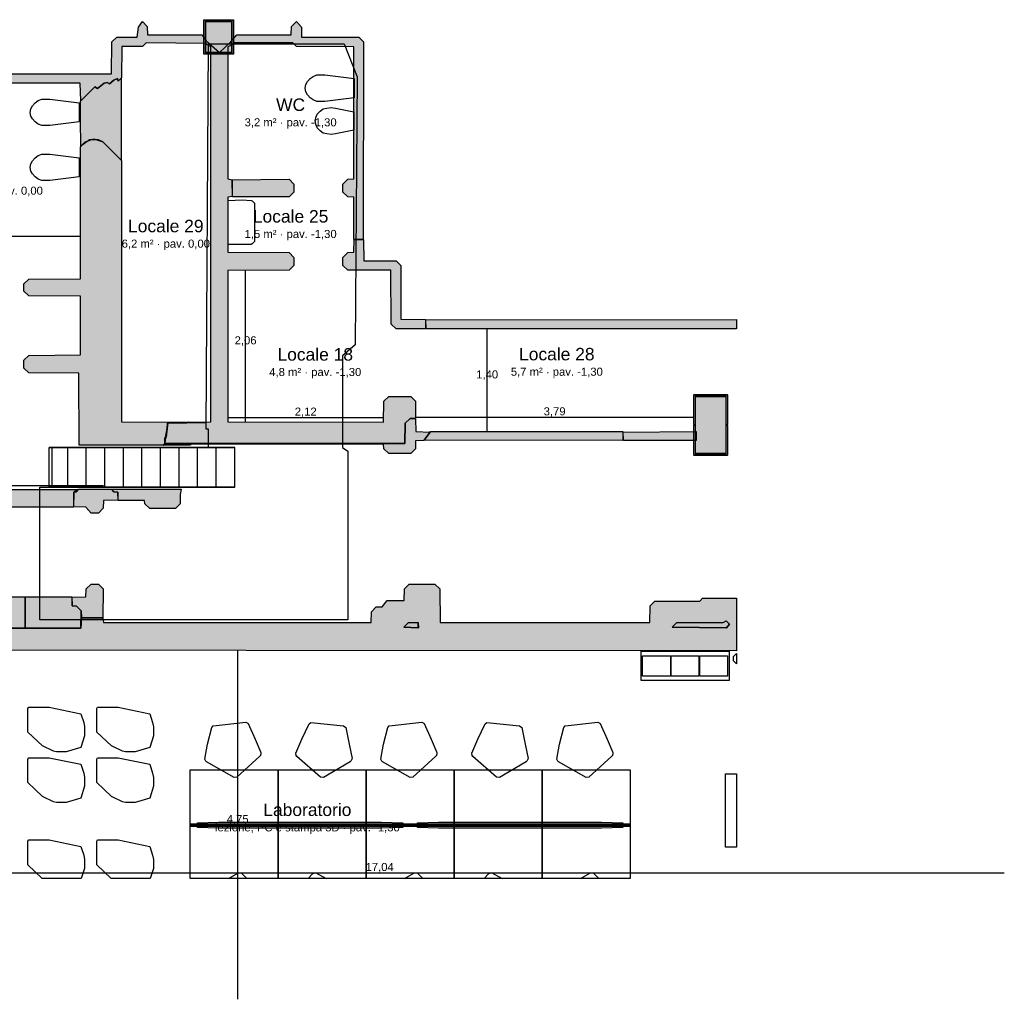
# Model space of a CAD drawing. Header units: millimetres. Extents: x -18533 to 137888, y -83624 to 7711.
# Tile 27 of 40: x 78578 to 92004, y -42674 to -29319. Entities that reach past the tile are written whole.
import ezdxf
from ezdxf.enums import TextEntityAlignment as Align

# ---------------------------------------------------------------- set-up
doc = ezdxf.new("R2010")
doc.units = ezdxf.units.MM
for name, color, linetype in [('A-ARREDI', 9, 'Continuous'), ('A-MISURE', 40, 'Continuous'), ('A-MURI-ESISTENTI', 7, 'Continuous'), ('A-MURI-NUOVI', 40, 'Continuous'), ('A-PILASTRI', 8, 'Continuous'), ('A-SCALE', 8, 'Continuous'), ('A-SOPPALCO-PROIEZIONE', 8, 'Continuous'), ('A-TESTI', 7, 'Continuous')]:
    doc.layers.add(name, color=color, linetype=linetype)
doc.styles.add('VISIO', font='arial.ttf')

msp = doc.modelspace()

# ---------------------------------------------------------------- hatches: boundary and pattern name
at = {"layer": 'A-MURI-ESISTENTI'}
for points in [[(76955, -30810), (76950, -29725), (75790, -29725), (75785, -34367), (75560, -34382), (75550, -29775), (71650, -29775), (71650, -29645), (75670, -29645), (75720, -29595), (76150, -29595), (76155, -29410), (76220, -29345), (76285, -29410), (76290, -29555), (78200, -29555), (78205, -29410), (78270, -29345), (78335, -29410), (78335, -29620), (78270, -29685), (77090, -29685), (77090, -30055), (79830, -30055), (79835, -29620), (79900, -29555), (80180, -29555), (80197, -29419), (80250, -29345), (80315, -29410), (80320, -29525), (81060, -29525), (81115, -29600), (81110, -29645), (80300, -29635), (80250, -29685), (79970, -29685), (79965, -30110), (79920, -30155), (79909, -30122), (79860, -30145), (79800, -30195), (79770, -30175), (79730, -30185), (79640, -30255), (79600, -30235), (79410, -30425), (79400, -30185), (77190, -30185), (77185, -30800), (77150, -30815), (76955, -30810)], [(83135, -32310), (83135, -31740), (83050, -31735), (82985, -31670), (82985, -31560), (83050, -31495), (83135, -31490), (83135, -29690), (82350, -29685), (82300, -29635), (81500, -29635), (81480, -29655), (81458, -29622), (81540, -29525), (82280, -29525), (82285, -29410), (82350, -29345), (82419, -29419), (82420, -29555), (83200, -29555), (83265, -29620), (83260, -32315), (83135, -32310)], [(80555, -35090), (80567, -35014), (80575, -35010), (80587, -34892), (80599, -34820), (81115, -34810), (80876, -34808), (81185, -34800), (81185, -29690), (81115, -29650), (81120, -29605), (81300, -29765), (81458, -29622), (81475, -29660), (81415, -29690), (81415, -31490), (81475, -31500), (81475, -31730), (81415, -31740), (81415, -32490), (82250, -32495), (82315, -32560), (82315, -32670), (82250, -32735), (81415, -32740), (81415, -34800), (83540, -34805), (83545, -34520), (83610, -34455), (83910, -34455), (83975, -34520), (83975, -34750), (83900, -34755), (83835, -34820), (83830, -35095), (80555, -35090)], [(80600, -34815), (80599, -34820), (80595, -34820), (80587, -34892), (80567, -35014), (80555, -35020), (80555, -35090), (80555, -35100), (80535, -35120), (79388, -35120), (79385, -34140), (78700, -34135), (78635, -34070), (78635, -33960), (78700, -33895), (79405, -33890), (79405, -33090), (78700, -33085), (78635, -33020), (78635, -32920), (78700, -32855), (79405, -32850), (79405, -31050), (79470, -30985), (79590, -30945), (79710, -30985), (79965, -31240), (79965, -34800), (80876, -34808), (80600, -34815)], [(81480, -31735), (81475, -31500), (82250, -31495), (82315, -31560), (82315, -31670), (82250, -31735), (81480, -31735)], [(83710, -33535), (83645, -33470), (83640, -32735), (83050, -32735), (82985, -32670), (82985, -32560), (83050, -32495), (83135, -32490), (83140, -32315), (83265, -32320), (83270, -32605), (83710, -32605), (83775, -32670), (83775, -33400), (84110, -33405), (84110, -33535), (83710, -33535)], [(84120, -33535), (84115, -33410), (88350, -33408), (88350, -33535), (84120, -33535)], [(83835, -34820), (83900, -34755), (83975, -34760), (83980, -34935), (84175, -34940), (84090, -35055), (83975, -35060), (83975, -35170), (83910, -35235), (83610, -35235), (83545, -35170), (83540, -35105), (80910, -35105), (80907, -35120), (80535, -35120), (80555, -35110), (80555, -35100), (80560, -35095), (83830, -35095), (83835, -34820)], [(80587, -34892), (80575, -35010), (80567, -35014), (80587, -34892)], [(80587, -34892), (80595, -34820), (80599, -34820), (80587, -34892)], [(80876, -34808), (81115, -34810), (80599, -34820), (80600, -34815), (80876, -34808)], [(80555, -35090), (80555, -35020), (80567, -35014), (80555, -35090)], [(86810, -35055), (86805, -34940), (87800, -34935), (87800, -35055), (86810, -35055)], [(80555, -35100), (80555, -35110), (80535, -35120), (80555, -35100)], [(83830, -35095), (80560, -35095), (80555, -35100), (80555, -35090), (83830, -35095)], [(78040, -35965), (77985, -35910), (78042, -35900), (78042, -35799), (77975, -35790), (78040, -35725), (79370, -35725), (79315, -35760), (79310, -35965), (78040, -35965)], [(79860, -35755), (79915, -35760), (79915, -35870), (79720, -35875), (79715, -35980), (79650, -36045), (79550, -36045), (79480, -35965), (79315, -35960), (79315, -35760), (79350, -35755), (79385, -35720), (79829, -35720), (79860, -35755)], [(80350, -35985), (80285, -35920), (80280, -35875), (79920, -35875), (79915, -35760), (79860, -35755), (79829, -35720), (80780, -35720), (80765, -35790), (80765, -35920), (80700, -35985), (80350, -35985)], [(74680, -37615), (74680, -37620), (74675, -37620), (74675, -41025), (74235, -41025), (74235, -37250), (74300, -37185), (75550, -37185), (75555, -37090), (75620, -37025), (75720, -37025), (75785, -37090), (75790, -37185), (78650, -37185), (78650, -37615), (74680, -37615)], [(74680, -37620), (78650, -37616), (79410, -37615), (79420, -37475), (79710, -37475), (79720, -37535), (83370, -37535), (83375, -37390), (83440, -37325), (83520, -37325), (83590, -37235), (83820, -37235), (83825, -37080), (83890, -37015), (84240, -37015), (84305, -37080), (84310, -37535), (87170, -37535), (87175, -37310), (87240, -37245), (87850, -37245), (87890, -37205), (88350, -37205), (88350, -37925), (74970, -37915), (74966, -41025), (74676, -41025), (74680, -37620)], [(79420, -37475), (79415, -37380), (79350, -37315), (79295, -37310), (79295, -37190), (79480, -37185), (79485, -37080), (79550, -37015), (79650, -37015), (79715, -37080), (79710, -37475), (79420, -37475)], [(78650, -37615), (78650, -37185), (79290, -37185), (79295, -37310), (79350, -37315), (79415, -37380), (79410, -37615), (78650, -37615)], [(79410, -37615), (79415, -37380), (79420, -37475), (79410, -37615)], [(83815, -37600), (83880, -37535), (84010, -37535), (84010, -37610), (83815, -37600)], [(84015, -37610), (84010, -37610), (84010, -37535), (84015, -37610)], [(87475, -37600), (87540, -37535), (88170, -37535), (88210, -37515), (88255, -37560), (88214, -37610), (87475, -37600)], [(88215, -37610), (88214, -37610), (88255, -37560), (88215, -37610)], [(78650, -37615), (78650, -37616), (74680, -37620), (74680, -37615), (78650, -37615)], [(79410, -37615), (78650, -37616), (78650, -37615), (79410, -37615)], [(84010, -37610), (84010, -37615), (83815, -37600), (84010, -37610)], [(88214, -37610), (88210, -37615), (87475, -37600), (88214, -37610)]]:
    msp.add_hatch(color=7, dxfattribs=at).paths.add_polyline_path(points)
at = {"layer": 'A-MURI-NUOVI'}
for points in [[(79710, -30985), (79650, -30955), (79530, -30955), (79410, -31045), (79405, -30680), (79405, -30430), (79600, -30235), (79640, -30255), (79730, -30185), (79770, -30175), (79800, -30195), (79860, -30145), (79909, -30122), (79920, -30155), (79960, -30115), (79960, -31235), (79710, -30985)], [(84095, -35050), (84180, -34935), (86800, -34935), (86800, -35055), (84095, -35050)]]:
    msp.add_hatch(color=40, dxfattribs=at).paths.add_polyline_path(points)
at = {"layer": 'A-PILASTRI'}
for points in [[(81108, -29791), (81094, -29791), (81090, -29787), (81090, -29323), (81094, -29319), (81108, -29319), (81108, -29791)], [(81116, -29337), (81116, -29323), (81120, -29319), (81462, -29319), (81466, -29323), (81466, -29337), (81116, -29337)], [(81466, -29765), (81116, -29765), (81116, -29345), (81466, -29345), (81466, -29765)], [(81474, -29319), (81488, -29319), (81492, -29323), (81492, -29787), (81488, -29791), (81474, -29791), (81474, -29319)], [(81466, -29773), (81466, -29787), (81462, -29791), (81120, -29791), (81116, -29787), (81116, -29773), (81466, -29773)], [(87787, -34842), (87773, -34842), (87769, -34838), (87769, -34433), (87773, -34429), (87787, -34429), (87787, -34842)], [(87795, -34447), (87795, -34433), (87799, -34429), (88201, -34429), (88205, -34433), (88205, -34447), (87795, -34447)], [(88205, -35235), (87795, -35235), (87795, -34455), (88205, -34455), (88205, -35235)], [(88213, -34429), (88227, -34429), (88231, -34433), (88231, -34838), (88227, -34842), (88213, -34842), (88213, -34429)], [(87787, -35261), (87773, -35261), (87769, -35257), (87769, -34852), (87773, -34848), (87787, -34848), (87787, -35261)], [(88213, -34848), (88227, -34848), (88231, -34852), (88231, -35257), (88227, -35261), (88213, -35261), (88213, -34848)], [(88205, -35243), (88205, -35257), (88201, -35261), (87799, -35261), (87795, -35257), (87795, -35243), (88205, -35243)]]:
    msp.add_hatch(color=8, dxfattribs=at).paths.add_polyline_path(points)

# ---------------------------------------------------------------- linework, layer by layer
at = {"layer": 'A-ARREDI'}
for points in [[(83140, -30122), (83140, -30382), (82740, -30432), (82630, -30432), (82580, -30412), (82540, -30382), (82500, -30342), (82480, -30302), (82470, -30252), (82480, -30202), (82500, -30162), (82540, -30122), (82580, -30092), (82630, -30072), (82740, -30072), (83140, -30122)], [(79390, -30452), (79390, -30712), (78990, -30762), (78880, -30762), (78830, -30742), (78790, -30712), (78750, -30672), (78730, -30632), (78720, -30582), (78730, -30532), (78750, -30492), (78790, -30452), (78830, -30422), (78880, -30402), (78990, -30402), (79390, -30452)], [(82886, -30525), (83136, -30575), (83136, -30825), (82886, -30875), (82826, -30885), (82766, -30875), (82716, -30865), (82676, -30835), (82636, -30795), (82616, -30745), (82606, -30695), (82616, -30655), (82636, -30605), (82676, -30565), (82716, -30535), (82766, -30525), (82826, -30515), (82886, -30525)], [(79390, -31202), (79390, -31462), (78990, -31512), (78880, -31512), (78830, -31492), (78790, -31462), (78750, -31422), (78730, -31382), (78720, -31332), (78730, -31282), (78750, -31242), (78790, -31202), (78830, -31172), (78880, -31152), (78990, -31152), (79390, -31202)], [(81420, -31782), (81612, -31774), (81732, -31782), (81748, -31790), (81780, -31822), (81780, -32342), (81748, -32374), (81732, -32382), (81420, -32382), (81420, -31782)], [(88250, -38330), (87050, -38330), (87050, -37930), (88250, -37930), (88250, -38330)], [(88250, -38330), (87050, -38330), (87050, -37930), (88250, -37930), (88250, -38330)], [(87450, -38270), (87070, -38270), (87070, -37990), (87450, -37990), (87450, -38270)], [(87450, -38270), (87070, -38270), (87070, -37990), (87450, -37990), (87450, -38270)], [(87450, -38270), (87070, -38270), (87070, -37990), (87450, -37990), (87450, -38270)], [(87450, -38270), (87070, -38270), (87070, -37990), (87450, -37990), (87450, -38270)], [(87840, -38270), (87460, -38270), (87460, -37990), (87840, -37990), (87840, -38270)], [(87840, -38270), (87460, -38270), (87460, -37990), (87840, -37990), (87840, -38270)], [(87840, -38270), (87460, -38270), (87460, -37990), (87840, -37990), (87840, -38270)], [(87840, -38270), (87460, -38270), (87460, -37990), (87840, -37990), (87840, -38270)], [(88230, -38270), (87850, -38270), (87850, -37990), (88230, -37990), (88230, -38270)], [(88230, -38270), (87850, -38270), (87850, -37990), (88230, -37990), (88230, -38270)], [(88230, -38270), (87850, -38270), (87850, -37990), (88230, -37990), (88230, -38270)], [(88230, -38270), (87850, -38270), (87850, -37990), (88230, -37990), (88230, -38270)], [(88310, -38060), (88310, -38000), (88350, -37960), (88350, -38100), (88310, -38060)], [(88310, -38060), (88310, -38000), (88350, -37960), (88350, -38100), (88310, -38060)], [(79410, -39240), (79210, -39300), (79080, -39300), (79040, -39290), (78890, -39220), (78690, -39030), (78690, -38710), (78700, -38690), (78980, -38690), (79410, -38780), (79450, -38900), (79460, -38960), (79460, -39080), (79410, -39240)], [(79410, -39240), (79210, -39300), (79080, -39300), (79040, -39290), (78890, -39220), (78690, -39030), (78690, -38710), (78700, -38690), (78980, -38690), (79410, -38780), (79450, -38900), (79460, -38960), (79460, -39080), (79410, -39240)], [(80350, -39240), (80150, -39300), (80020, -39300), (79980, -39290), (79830, -39220), (79630, -39030), (79630, -38710), (79640, -38690), (79920, -38690), (80350, -38780), (80390, -38900), (80400, -38960), (80400, -39080), (80350, -39240)], [(80350, -39240), (80150, -39300), (80020, -39300), (79980, -39290), (79830, -39220), (79630, -39030), (79630, -38710), (79640, -38690), (79920, -38690), (80350, -38780), (80390, -38900), (80400, -38960), (80400, -39080), (80350, -39240)], [(81694, -38915), (81787, -39126), (81866, -39309), (81867, -39319), (81860, -39350), (81852, -39361), (81540, -39645), (81500, -39649), (81126, -39437), (81115, -39428), (81101, -39399), (81140, -39194), (81197, -38967), (81215, -38945), (81662, -38898), (81694, -38915)], [(81694, -38915), (81787, -39126), (81866, -39309), (81867, -39319), (81860, -39350), (81852, -39361), (81540, -39645), (81500, -39649), (81126, -39437), (81115, -39428), (81101, -39399), (81140, -39194), (81197, -38967), (81215, -38945), (81662, -38898), (81694, -38915)], [(83023, -38969), (83070, -39195), (83110, -39390), (83108, -39400), (83095, -39429), (83084, -39438), (82720, -39651), (82680, -39647), (82358, -39362), (82349, -39351), (82343, -39320), (82423, -39127), (82526, -38917), (82548, -38899), (82995, -38946), (83023, -38969)], [(83023, -38969), (83070, -39195), (83110, -39390), (83108, -39400), (83095, -39429), (83084, -39438), (82720, -39651), (82680, -39647), (82358, -39362), (82349, -39351), (82343, -39320), (82423, -39127), (82526, -38917), (82548, -38899), (82995, -38946), (83023, -38969)], [(84094, -38915), (84187, -39126), (84266, -39309), (84267, -39319), (84260, -39350), (84252, -39361), (83940, -39645), (83900, -39649), (83526, -39437), (83515, -39428), (83501, -39399), (83540, -39194), (83597, -38967), (83615, -38945), (84062, -38898), (84094, -38915)], [(84094, -38915), (84187, -39126), (84266, -39309), (84267, -39319), (84260, -39350), (84252, -39361), (83940, -39645), (83900, -39649), (83526, -39437), (83515, -39428), (83501, -39399), (83540, -39194), (83597, -38967), (83615, -38945), (84062, -38898), (84094, -38915)], [(85423, -38969), (85470, -39195), (85510, -39390), (85508, -39400), (85495, -39429), (85484, -39438), (85120, -39651), (85080, -39647), (84758, -39362), (84749, -39351), (84743, -39320), (84823, -39127), (84926, -38917), (84948, -38899), (85395, -38946), (85423, -38969)], [(85423, -38969), (85470, -39195), (85510, -39390), (85508, -39400), (85495, -39429), (85484, -39438), (85120, -39651), (85080, -39647), (84758, -39362), (84749, -39351), (84743, -39320), (84823, -39127), (84926, -38917), (84948, -38899), (85395, -38946), (85423, -38969)], [(86494, -38915), (86587, -39126), (86666, -39309), (86667, -39319), (86660, -39350), (86652, -39361), (86340, -39645), (86300, -39649), (85926, -39437), (85915, -39428), (85901, -39399), (85940, -39194), (85997, -38967), (86015, -38945), (86462, -38898), (86494, -38915)], [(86494, -38915), (86587, -39126), (86666, -39309), (86667, -39319), (86660, -39350), (86652, -39361), (86340, -39645), (86300, -39649), (85926, -39437), (85915, -39428), (85901, -39399), (85940, -39194), (85997, -38967), (86015, -38945), (86462, -38898), (86494, -38915)], [(79410, -39930), (79210, -39990), (79080, -39990), (79040, -39980), (78890, -39910), (78690, -39720), (78690, -39400), (78700, -39380), (78980, -39380), (79410, -39470), (79450, -39590), (79460, -39650), (79460, -39770), (79410, -39930)], [(79410, -39930), (79210, -39990), (79080, -39990), (79040, -39980), (78890, -39910), (78690, -39720), (78690, -39400), (78700, -39380), (78980, -39380), (79410, -39470), (79450, -39590), (79460, -39650), (79460, -39770), (79410, -39930)], [(80350, -39930), (80150, -39990), (80020, -39990), (79980, -39980), (79830, -39910), (79630, -39720), (79630, -39400), (79640, -39380), (79920, -39380), (80350, -39470), (80390, -39590), (80400, -39650), (80400, -39770), (80350, -39930)], [(80350, -39930), (80150, -39990), (80020, -39990), (79980, -39980), (79830, -39910), (79630, -39720), (79630, -39400), (79640, -39380), (79920, -39380), (80350, -39470), (80390, -39590), (80400, -39650), (80400, -39770), (80350, -39930)], [(82100, -40305), (80900, -40305), (80900, -39545), (82100, -39545), (82100, -40305)], [(82100, -40305), (80900, -40305), (80900, -39545), (82100, -39545), (82100, -40305)], [(83300, -40305), (82100, -40305), (82100, -39545), (83300, -39545), (83300, -40305)], [(83300, -40305), (82100, -40305), (82100, -39545), (83300, -39545), (83300, -40305)], [(84500, -40305), (83300, -40305), (83300, -39545), (84500, -39545), (84500, -40305)], [(84500, -40305), (83300, -40305), (83300, -39545), (84500, -39545), (84500, -40305)], [(85700, -40305), (84500, -40305), (84500, -39545), (85700, -39545), (85700, -40305)], [(85700, -40305), (84500, -40305), (84500, -39545), (85700, -39545), (85700, -40305)], [(86900, -40305), (85700, -40305), (85700, -39545), (86900, -39545), (86900, -40305)], [(86900, -40305), (85700, -40305), (85700, -39545), (86900, -39545), (86900, -40305)], [(88200, -39600), (88350, -39600), (88350, -40600), (88200, -40600), (88200, -39600)], [(88200, -39600), (88350, -39600), (88350, -40600), (88200, -40600), (88200, -39600)], [(81000, -40330), (81000, -40270), (81290, -40260), (83510, -40260), (83800, -40270), (83800, -40330), (83510, -40340), (81290, -40340), (81000, -40330)], [(81000, -40330), (81000, -40270), (81290, -40260), (83510, -40260), (83800, -40270), (83800, -40330), (83510, -40340), (81290, -40340), (81000, -40330)], [(84000, -40330), (84000, -40270), (84290, -40260), (86510, -40260), (86800, -40270), (86800, -40330), (86510, -40340), (84290, -40340), (84000, -40330)], [(84000, -40330), (84000, -40270), (84290, -40260), (86510, -40260), (86800, -40270), (86800, -40330), (86510, -40340), (84290, -40340), (84000, -40330)], [(80900, -40280), (82100, -40280), (82100, -40320), (80900, -40320), (80900, -40280)], [(80900, -40280), (82100, -40280), (82100, -40320), (80900, -40320), (80900, -40280)], [(80900, -40295), (82100, -40295), (82100, -41025), (80900, -41025), (80900, -40295)], [(80900, -40295), (82100, -40295), (82100, -41025), (80900, -41025), (80900, -40295)], [(82100, -40280), (83300, -40280), (83300, -40320), (82100, -40320), (82100, -40280)], [(82100, -40280), (83300, -40280), (83300, -40320), (82100, -40320), (82100, -40280)], [(82100, -40295), (83300, -40295), (83300, -41025), (82100, -41025), (82100, -40295)], [(82100, -40295), (83300, -40295), (83300, -41025), (82100, -41025), (82100, -40295)], [(83300, -40280), (84500, -40280), (84500, -40320), (83300, -40320), (83300, -40280)], [(83300, -40280), (84500, -40280), (84500, -40320), (83300, -40320), (83300, -40280)], [(83300, -40295), (84500, -40295), (84500, -41025), (83300, -41025), (83300, -40295)], [(83300, -40295), (84500, -40295), (84500, -41025), (83300, -41025), (83300, -40295)], [(84500, -40280), (85700, -40280), (85700, -40320), (84500, -40320), (84500, -40280)], [(84500, -40280), (85700, -40280), (85700, -40320), (84500, -40320), (84500, -40280)], [(84500, -40295), (85700, -40295), (85700, -41025), (84500, -41025), (84500, -40295)], [(84500, -40295), (85700, -40295), (85700, -41025), (84500, -41025), (84500, -40295)], [(85700, -40280), (86900, -40280), (86900, -40320), (85700, -40320), (85700, -40280)], [(85700, -40280), (86900, -40280), (86900, -40320), (85700, -40320), (85700, -40280)], [(85700, -40295), (86900, -40295), (86900, -41025), (85700, -41025), (85700, -40295)], [(85700, -40295), (86900, -40295), (86900, -41025), (85700, -41025), (85700, -40295)], [(79418, -41025), (78885, -41025), (78690, -40840), (78690, -40520), (78700, -40500), (78980, -40500), (79410, -40590), (79450, -40710), (79460, -40770), (79460, -40890), (79418, -41025)], [(79418, -41025), (78885, -41025), (78690, -40840), (78690, -40520), (78700, -40500), (78980, -40500), (79410, -40590), (79450, -40710), (79460, -40770), (79460, -40890), (79418, -41025)], [(80358, -41025), (79825, -41025), (79630, -40840), (79630, -40520), (79640, -40500), (79920, -40500), (80350, -40590), (80390, -40710), (80400, -40770), (80400, -40890), (80358, -41025)], [(80358, -41025), (79825, -41025), (79630, -40840), (79630, -40520), (79640, -40500), (79920, -40500), (80350, -40590), (80390, -40710), (80400, -40770), (80400, -40890), (80358, -41025)], [(81563, -40950), (81603, -40955), (81676, -41025), (81423, -41025), (81563, -40950)], [(81563, -40950), (81603, -40955), (81676, -41025), (81423, -41025), (81563, -40950)], [(83963, -40950), (84003, -40955), (84076, -41025), (83823, -41025), (83963, -40950)], [(83963, -40950), (84003, -40955), (84076, -41025), (83823, -41025), (83963, -40950)], [(86363, -40950), (86403, -40955), (86476, -41025), (86223, -41025), (86363, -40950)], [(86363, -40950), (86403, -40955), (86476, -41025), (86223, -41025), (86363, -40950)], [(82577, -40958), (82617, -40952), (82756, -41025), (82509, -41025), (82577, -40958)], [(82577, -40958), (82617, -40952), (82756, -41025), (82509, -41025), (82577, -40958)], [(84977, -40958), (85017, -40952), (85156, -41025), (84909, -41025), (84977, -40958)], [(84977, -40958), (85017, -40952), (85156, -41025), (84909, -41025), (84977, -40958)]]:
    msp.add_lwpolyline(points, close=True, dxfattribs=at)
at = {"layer": 'A-MISURE'}
for p, q in [((77186, -32270), (79404, -32270)), ((81658, -34800), (81658, -32740)), ((84952, -34934), (84952, -33536)), ((81416, -34742), (83540, -34742)), ((83976, -34738), (87768, -34738)), ((75790, -35670), (79720, -35670)), ((81550, -42674), (81550, -37921)), ((74967, -40950), (92004, -40950))]:
    msp.add_line(p, q, dxfattribs=at)
at = {"layer": 'A-MURI-ESISTENTI'}
for points in [[(77090, -30055), (79830, -30055), (79835, -29620), (79900, -29555), (80180, -29555), (80197, -29419), (80250, -29345), (80315, -29410), (80320, -29525), (81060, -29525), (81115, -29600), (81110, -29645), (80300, -29635), (80250, -29685), (79970, -29685), (79965, -30110), (79920, -30155), (79909, -30122), (79860, -30145), (79800, -30195), (79770, -30175), (79730, -30185), (79640, -30255), (79600, -30235), (79410, -30425), (79400, -30185), (77190, -30185)], [(74680, -37620), (78650, -37616), (79410, -37615), (79420, -37475), (79710, -37475), (79720, -37535), (83370, -37535), (83375, -37390), (83440, -37325), (83520, -37325), (83590, -37235), (83820, -37235), (83825, -37080), (83890, -37015), (84240, -37015), (84305, -37080), (84310, -37535), (87170, -37535), (87175, -37310), (87240, -37245), (87850, -37245), (87890, -37205), (88350, -37205), (88350, -37925), (74970, -37915)]]:
    msp.add_lwpolyline(points, dxfattribs=at)
for points in [[(83135, -32310), (83135, -31740), (83050, -31735), (82985, -31670), (82985, -31560), (83050, -31495), (83135, -31490), (83135, -29690), (82350, -29685), (82300, -29635), (81500, -29635), (81480, -29655), (81458, -29622), (81540, -29525), (82280, -29525), (82285, -29410), (82350, -29345), (82419, -29419), (82420, -29555), (83200, -29555), (83265, -29620), (83260, -32315), (83135, -32310)], [(80555, -35090), (80567, -35014), (80575, -35010), (80587, -34892), (80599, -34820), (81115, -34810), (80876, -34808), (81185, -34800), (81185, -29690), (81115, -29650), (81120, -29605), (81300, -29765), (81458, -29622), (81475, -29660), (81415, -29690), (81415, -31490), (81475, -31500), (81475, -31730), (81415, -31740), (81415, -32490), (82250, -32495), (82315, -32560), (82315, -32670), (82250, -32735), (81415, -32740), (81415, -34800), (83540, -34805), (83545, -34520), (83610, -34455), (83910, -34455), (83975, -34520), (83975, -34750), (83900, -34755), (83835, -34820), (83830, -35095), (80555, -35090)], [(80600, -34815), (80599, -34820), (80595, -34820), (80587, -34892), (80567, -35014), (80555, -35020), (80555, -35090), (80555, -35100), (80535, -35120), (79388, -35120), (79385, -34140), (78700, -34135), (78635, -34070), (78635, -33960), (78700, -33895), (79405, -33890), (79405, -33090), (78700, -33085), (78635, -33020), (78635, -32920), (78700, -32855), (79405, -32850), (79405, -31050), (79470, -30985), (79590, -30945), (79710, -30985), (79965, -31240), (79965, -34800), (80876, -34808), (80600, -34815)], [(81480, -31735), (81475, -31500), (82250, -31495), (82315, -31560), (82315, -31670), (82250, -31735), (81480, -31735)], [(83710, -33535), (83645, -33470), (83640, -32735), (83050, -32735), (82985, -32670), (82985, -32560), (83050, -32495), (83135, -32490), (83140, -32315), (83265, -32320), (83270, -32605), (83710, -32605), (83775, -32670), (83775, -33400), (84110, -33405), (84110, -33535), (83710, -33535)], [(84120, -33535), (84115, -33410), (88350, -33408), (88350, -33535), (84120, -33535)], [(83835, -34820), (83900, -34755), (83975, -34760), (83980, -34935), (84175, -34940), (84090, -35055), (83975, -35060), (83975, -35170), (83910, -35235), (83610, -35235), (83545, -35170), (83540, -35105), (80910, -35105), (80907, -35120), (80535, -35120), (80555, -35110), (80555, -35100), (80560, -35095), (83830, -35095), (83835, -34820)], [(80587, -34892), (80575, -35010), (80567, -35014), (80587, -34892)], [(80587, -34892), (80595, -34820), (80599, -34820), (80587, -34892)], [(80876, -34808), (81115, -34810), (80599, -34820), (80600, -34815), (80876, -34808)], [(80555, -35090), (80555, -35020), (80567, -35014), (80555, -35090)], [(86810, -35055), (86805, -34940), (87800, -34935), (87800, -35055), (86810, -35055)], [(80555, -35100), (80555, -35110), (80535, -35120), (80555, -35100)], [(83830, -35095), (80560, -35095), (80555, -35100), (80555, -35090), (83830, -35095)], [(78040, -35965), (77985, -35910), (78042, -35900), (78042, -35799), (77975, -35790), (78040, -35725), (79370, -35725), (79315, -35760), (79310, -35965), (78040, -35965)], [(79860, -35755), (79915, -35760), (79915, -35870), (79720, -35875), (79715, -35980), (79650, -36045), (79550, -36045), (79480, -35965), (79315, -35960), (79315, -35760), (79350, -35755), (79385, -35720), (79829, -35720), (79860, -35755)], [(80350, -35985), (80285, -35920), (80280, -35875), (79920, -35875), (79915, -35760), (79860, -35755), (79829, -35720), (80780, -35720), (80765, -35790), (80765, -35920), (80700, -35985), (80350, -35985)], [(74680, -37615), (74680, -37620), (74675, -37620), (74675, -41025), (74235, -41025), (74235, -37250), (74300, -37185), (75550, -37185), (75555, -37090), (75620, -37025), (75720, -37025), (75785, -37090), (75790, -37185), (78650, -37185), (78650, -37615), (74680, -37615)], [(79420, -37475), (79415, -37380), (79350, -37315), (79295, -37310), (79295, -37190), (79480, -37185), (79485, -37080), (79550, -37015), (79650, -37015), (79715, -37080), (79710, -37475), (79420, -37475)], [(78650, -37615), (78650, -37185), (79290, -37185), (79295, -37310), (79350, -37315), (79415, -37380), (79410, -37615), (78650, -37615)], [(79410, -37615), (79415, -37380), (79420, -37475), (79410, -37615)], [(83815, -37600), (83880, -37535), (84010, -37535), (84010, -37610), (83815, -37600)], [(84015, -37610), (84010, -37610), (84010, -37535), (84015, -37610)], [(87475, -37600), (87540, -37535), (88170, -37535), (88210, -37515), (88255, -37560), (88214, -37610), (87475, -37600)], [(88215, -37610), (88214, -37610), (88255, -37560), (88215, -37610)], [(78650, -37615), (78650, -37616), (74680, -37620), (74680, -37615), (78650, -37615)], [(79410, -37615), (78650, -37616), (78650, -37615), (79410, -37615)], [(84010, -37610), (84010, -37615), (83815, -37600), (84010, -37610)], [(88214, -37610), (88210, -37615), (87475, -37600), (88214, -37610)]]:
    msp.add_lwpolyline(points, close=True, dxfattribs=at)
at = {"layer": 'A-MURI-NUOVI'}
for points in [[(79710, -30985), (79650, -30955), (79530, -30955), (79410, -31045), (79405, -30680), (79405, -30430), (79600, -30235), (79640, -30255), (79730, -30185), (79770, -30175), (79800, -30195), (79860, -30145), (79909, -30122), (79920, -30155), (79960, -30115), (79960, -31235), (79710, -30985)], [(84095, -35050), (84180, -34935), (86800, -34935), (86800, -35055), (84095, -35050)]]:
    msp.add_lwpolyline(points, close=True, dxfattribs=at)
at = {"layer": 'A-PILASTRI'}
for points in [[(81108, -29791), (81094, -29791), (81090, -29787), (81090, -29323), (81094, -29319), (81108, -29319), (81108, -29791)], [(81116, -29337), (81116, -29323), (81120, -29319), (81462, -29319), (81466, -29323), (81466, -29337), (81116, -29337)], [(81466, -29765), (81116, -29765), (81116, -29345), (81466, -29345), (81466, -29765)], [(81474, -29319), (81488, -29319), (81492, -29323), (81492, -29787), (81488, -29791), (81474, -29791), (81474, -29319)], [(81466, -29773), (81466, -29787), (81462, -29791), (81120, -29791), (81116, -29787), (81116, -29773), (81466, -29773)], [(87787, -34842), (87773, -34842), (87769, -34838), (87769, -34433), (87773, -34429), (87787, -34429), (87787, -34842)], [(87795, -34447), (87795, -34433), (87799, -34429), (88201, -34429), (88205, -34433), (88205, -34447), (87795, -34447)], [(88205, -35235), (87795, -35235), (87795, -34455), (88205, -34455), (88205, -35235)], [(88213, -34429), (88227, -34429), (88231, -34433), (88231, -34838), (88227, -34842), (88213, -34842), (88213, -34429)], [(87787, -35261), (87773, -35261), (87769, -35257), (87769, -34852), (87773, -34848), (87787, -34848), (87787, -35261)], [(88213, -34848), (88227, -34848), (88231, -34852), (88231, -35257), (88227, -35261), (88213, -35261), (88213, -34848)], [(88205, -35243), (88205, -35257), (88201, -35261), (87799, -35261), (87795, -35257), (87795, -35243), (88205, -35243)]]:
    msp.add_lwpolyline(points, close=True, dxfattribs=at)
at = {"layer": 'A-SCALE'}
for p, q in [((78980, -35150), (79233, -35150)), ((79022, -35150), (78980, -35150)), ((78980, -35690), (78980, -35150)), ((78980, -35690), (78980, -35150)), ((81510, -35150), (79022, -35150)), ((79022, -35690), (79022, -35150)), ((79233, -35150), (79486, -35150)), ((79233, -35690), (79233, -35150)), ((79233, -35690), (79233, -35150)), ((79486, -35150), (79739, -35150)), ((79486, -35690), (79486, -35150)), ((79486, -35690), (79486, -35150)), ((79739, -35150), (79992, -35150)), ((79739, -35690), (79739, -35150)), ((79739, -35690), (79739, -35150)), ((79992, -35150), (80245, -35150)), ((79992, -35690), (79992, -35150)), ((79992, -35690), (79992, -35150)), ((80245, -35150), (80498, -35150)), ((80245, -35690), (80245, -35150)), ((80245, -35690), (80245, -35150)), ((80498, -35150), (80751, -35150)), ((80498, -35690), (80498, -35150)), ((80498, -35690), (80498, -35150)), ((80751, -35150), (81004, -35150)), ((80751, -35690), (80751, -35150)), ((80751, -35690), (80751, -35150)), ((81004, -35150), (81257, -35150)), ((81004, -35690), (81004, -35150)), ((81004, -35690), (81004, -35150)), ((81257, -35150), (81510, -35150)), ((81257, -35690), (81257, -35150)), ((81257, -35690), (81257, -35150)), ((81510, -35690), (81510, -35150)), ((81510, -35690), (81510, -35150)), ((81510, -35690), (81510, -35150)), ((78980, -35690), (79233, -35690)), ((79022, -35690), (78980, -35690)), ((81510, -35690), (79022, -35690)), ((79233, -35690), (79486, -35690)), ((79486, -35690), (79739, -35690)), ((79739, -35690), (79992, -35690)), ((79992, -35690), (80245, -35690)), ((80245, -35690), (80498, -35690)), ((80498, -35690), (80751, -35690)), ((80751, -35690), (81004, -35690)), ((81004, -35690), (81257, -35690)), ((81257, -35690), (81510, -35690))]:
    msp.add_line(p, q, dxfattribs=at)
at = {"layer": 'A-SOPPALCO-PROIEZIONE'}
for p, q in [((81121, -34900), (81150, -29650)), ((81121, -34900), (81150, -29650)), ((81150, -29650), (83000, -29650)), ((81150, -29650), (83000, -29650)), ((83000, -29650), (83180, -30100)), ((83000, -29650), (83180, -30100)), ((83180, -30100), (83150, -33750)), ((83180, -30100), (83150, -33750)), ((83150, -33750), (82980, -33900)), ((83150, -33750), (82980, -33900)), ((82980, -33900), (82980, -35150)), ((82980, -33900), (82980, -35150)), ((81150, -34900), (81121, -34900)), ((81150, -34900), (81121, -34900)), ((81150, -35150), (81150, -34900)), ((81150, -35150), (81150, -34900)), ((81510, -35150), (81150, -35150)), ((81510, -35150), (81150, -35150)), ((81510, -35690), (81510, -35150)), ((81510, -35690), (81510, -35150)), ((82980, -35150), (83050, -35200)), ((82980, -35150), (83050, -35200)), ((83050, -35200), (83050, -37500)), ((83050, -35200), (83050, -37500)), ((78850, -37500), (78850, -35690)), ((78850, -35690), (81100, -35690)), ((78850, -35690), (81100, -35690)), ((78850, -37500), (78850, -35690)), ((81100, -35690), (81150, -35690)), ((81100, -35690), (81150, -35690)), ((81150, -35690), (81510, -35690)), ((81150, -35690), (81510, -35690)), ((83050, -37500), (78850, -37500)), ((83050, -37500), (78850, -37500))]:
    msp.add_line(p, q, dxfattribs=at)

# ---------------------------------------------------------------- texts
at = {"layer": 'A-MISURE', "style": 'VISIO'}
for s, p in [('2,06', (81658, -33690)), ('1,40', (84952, -34155)), ('2,12', (82478, -34662)), ('3,79', (85872, -34658)), ('4,75', (81550, -40217)), ('17,04', (83486, -40870))]:
    msp.add_text(s, height=110, dxfattribs=at).set_placement(p, align=Align.MIDDLE_CENTER)
at = {"layer": 'A-TESTI', "style": 'VISIO'}
for s, height, p in [('WC', 170, (82272, -30478)), ('3,2 m² · pav. -1,30', 110, (82272, -30718)), ('5,9 m² · pav. 0,00', 110, (78292, -31650)), ('Locale 25', 170, (82272, -32000)), ('Locale 29', 170, (80570, -32132)), ('1,5 m² · pav. -1,30', 110, (82272, -32240)), ('6,2 m² · pav. 0,00', 110, (80570, -32372)), ('Locale 18', 170, (82608, -33882)), ('Locale 28', 170, (85902, -33878)), ('4,8 m² · pav. -1,30', 110, (82608, -34122)), ('5,7 m² · pav. -1,30', 110, (85902, -34118)), ('Laboratorio', 170, (82500, -40090)), ('lezione, PC e stampa 3D · pav. -1,30', 110, (82500, -40330))]:
    msp.add_text(s, height=height, dxfattribs=at).set_placement(p, align=Align.MIDDLE_CENTER)

doc.saveas('drawing.dxf')
